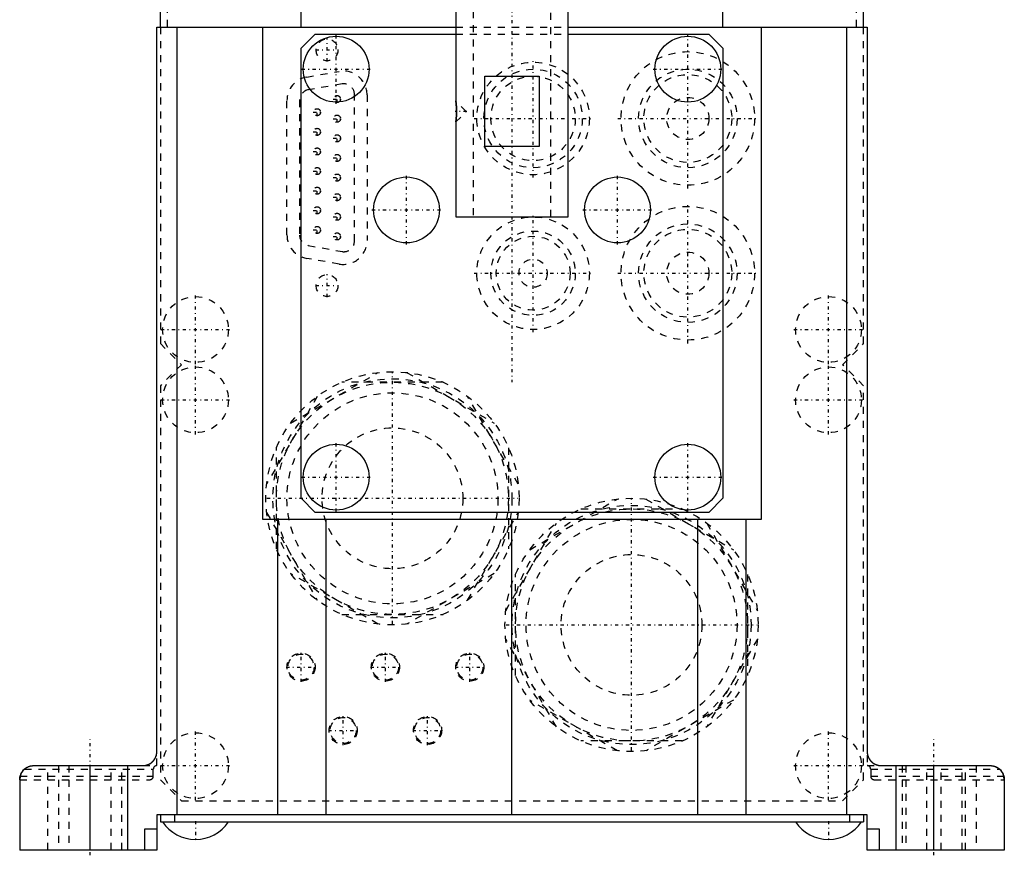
# Model space of a CAD drawing. Extents: x -70 to 70, y -1 to 583.
# Tile 1 of 13: x -70 to 70, y -1 to 118. Entities that reach past the tile are written whole.
import ezdxf

# ---------------------------------------------------------------- set-up
doc = ezdxf.new("R2010")
doc.units = 0
doc.linetypes.add('CENTER', pattern=[1.5, 0.45, -0.5, 0.05, -0.5])
doc.linetypes.add('DASHED', pattern=[2, 1, -1])
for name, color, linetype in [('AM_0', 7, 'CONTINUOUS'), ('AM_3', 7, 'DASHED'), ('AM_7', 7, 'CENTER')]:
    doc.layers.add(name, color=color, linetype=linetype)

msp = doc.modelspace()

# ---------------------------------------------------------------- linework, layer by layer
at = {"layer": 'AM_0', "color": 7, "linetype": 'CONTINUOUS'}
for p, q in [((-50, 117), (-50, 129)), ((-30, 117), (-30, 129)), ((30, 117), (30, 129)), ((50, 117), (50, 129)), ((-8, 120), (-8, 106.5)), ((8, 90), (8, 120)), ((-50.5, 14), (-50.5, 117)), ((-50.5, 117), (-8, 117)), ((-47.59, 5), (-47.59, 117)), ((-35.44, 47), (-35.44, 117)), ((8, 117), (50.5, 117)), ((35.44, 117), (35.44, 47)), ((47.59, 5), (47.59, 117)), ((50.5, 117), (50.5, 14)), ((-30, 114), (-28, 116)), ((-28, 116), (-8, 116)), ((8, 116), (28, 116)), ((28, 116), (30, 114)), ((-30, 50), (-30, 114)), ((30, 114), (30, 50)), ((-3.87, 110), (3.87, 110)), ((-3.87, 100), (-3.87, 110)), ((3.87, 110), (3.87, 100)), ((-8, 106.47), (-8, 106.5)), ((-7.98, 106.38), (-7.99, 106.43)), ((-7.95, 106.14), (-7.96, 106.23)), ((-7.99, 103.56), (-7.97, 103.67)), ((-7.96, 103.77), (-7.95, 103.87)), ((-8, 103.5), (-8, 103.53)), ((-8, 103.5), (-8, 90)), ((3.87, 100), (-3.87, 100)), ((-8, 90), (8, 90)), ((-28, 48), (-30, 50)), ((30, 50), (28, 48)), ((28, 48), (-28, 48)), ((35.44, 47), (-35.44, 47)), ((-33.3, 5), (-33.3, 47)), ((-26.42, 5), (-26.42, 47)), ((0, 5), (0, 47)), ((26.42, 5), (26.42, 47)), ((33.3, 5), (33.3, 47)), ((-68, 12), (-52.5, 12)), ((-60, 0), (-60, 12)), ((-54.64, 0), (-54.64, 12)), ((52.5, 12), (68, 12)), ((54.64, 0), (54.64, 12)), ((60, 0), (60, 12)), ((-70, 10), (-70, 0)), ((-69.99, 10), (-70, 10)), ((70, 10), (69.99, 10)), ((70, 10), (70, 0)), ((-50.5, 5), (-50.5, 0)), ((50.5, 5), (-50.5, 5)), ((-50, 5), (-50, 4)), ((-48, 5), (-48, 4)), ((48, 5), (48, 4)), ((50, 5), (50, 4)), ((50.5, 0), (50.5, 5)), ((-52.21, 0), (-52.21, 3)), ((-52.21, 3), (-50.5, 3)), ((-50, 4), (50, 4)), ((50.5, 3), (52.21, 3)), ((52.21, 3), (52.21, 0)), ((-50.5, 0), (-70, 0)), ((70, 0), (50.5, 0))]:
    msp.add_line(p, q, dxfattribs=at)
for points in [[(-8, 106.5, 0), (-8, 106.5, 0), (-8, 106.5, 0), (-8, 106.5, 0), (-8, 106.49, 0), (-8, 106.49, 0), (-8, 106.49, 0), (-8, 106.48, 0), (-8, 106.47, 0), (-7.99, 106.46, 0), (-7.99, 106.45, 0), (-7.99, 106.45, 0), (-7.99, 106.44, 0), (-7.99, 106.43, 0), (-7.99, 106.41, 0), (-7.98, 106.39, 0), (-7.98, 106.38, 0), (-7.98, 106.36, 0), (-7.98, 106.35, 0), (-7.98, 106.34, 0), (-7.97, 106.32, 0), (-7.97, 106.3, 0), (-7.97, 106.28, 0), (-7.97, 106.27, 0), (-7.96, 106.25, 0), (-7.96, 106.22, 0), (-7.96, 106.21, 0), (-7.96, 106.2, 0), (-7.95, 106.17, 0), (-7.95, 106.14, 0), (-7.95, 106.11, 0), (-7.94, 106.09, 0), (-7.94, 106.06, 0), (-7.94, 106.04, 0), (-7.94, 106.03, 0), (-7.93, 105.99, 0), (-7.93, 105.96, 0), (-7.93, 105.93, 0), (-7.92, 105.9, 0), (-7.92, 105.86, 0), (-7.92, 105.84, 0), (-7.92, 105.83, 0), (-7.91, 105.79, 0), (-7.91, 105.75, 0), (-7.91, 105.71, 0), (-7.9, 105.68, 0), (-7.9, 105.64, 0), (-7.9, 105.62, 0), (-7.9, 105.6, 0), (-7.9, 105.56, 0), (-7.89, 105.52, 0), (-7.89, 105.48, 0), (-7.89, 105.43, 0), (-7.89, 105.39, 0), (-7.89, 105.37, 0), (-7.89, 105.35, 0), (-7.89, 105.31, 0), (-7.88, 105.27, 0), (-7.88, 105.23, 0), (-7.88, 105.18, 0), (-7.88, 105.14, 0), (-7.88, 105.12, 0), (-7.88, 105.1, 0), (-7.88, 105.06, 0), (-7.88, 105.02, 0), (-7.88, 105, 0), (-7.88, 104.98, 0), (-7.88, 104.94, 0), (-7.88, 104.9, 0), (-7.88, 104.88, 0), (-7.88, 104.86, 0), (-7.88, 104.81, 0), (-7.88, 104.77, 0), (-7.88, 104.73, 0), (-7.89, 104.69, 0), (-7.89, 104.65, 0), (-7.89, 104.63, 0), (-7.89, 104.61, 0), (-7.89, 104.56, 0), (-7.89, 104.52, 0), (-7.89, 104.48, 0), (-7.9, 104.44, 0), (-7.9, 104.4, 0), (-7.9, 104.38, 0), (-7.9, 104.36, 0), (-7.9, 104.32, 0), (-7.91, 104.28, 0), (-7.91, 104.25, 0), (-7.91, 104.21, 0), (-7.92, 104.17, 0), (-7.92, 104.16, 0), (-7.92, 104.14, 0), (-7.92, 104.1, 0), (-7.93, 104.07, 0), (-7.93, 104.04, 0), (-7.93, 104, 0), (-7.94, 103.97, 0), (-7.94, 103.96, 0), (-7.94, 103.94, 0), (-7.94, 103.91, 0), (-7.95, 103.89, 0), (-7.95, 103.86, 0), (-7.95, 103.83, 0), (-7.96, 103.8, 0), (-7.96, 103.79, 0), (-7.96, 103.78, 0), (-7.96, 103.75, 0), (-7.97, 103.73, 0), (-7.97, 103.71, 0), (-7.97, 103.7, 0), (-7.97, 103.68, 0), (-7.98, 103.66, 0), (-7.98, 103.65, 0), (-7.98, 103.64, 0), (-7.98, 103.62, 0), (-7.98, 103.6, 0), (-7.99, 103.59, 0), (-7.99, 103.57, 0), (-7.99, 103.56, 0), (-7.99, 103.55, 0), (-7.99, 103.55, 0), (-7.99, 103.54, 0), (-8, 103.53, 0), (-8, 103.52, 0), (-8, 103.51, 0), (-8, 103.51, 0), (-8, 103.51, 0), (-8, 103.5, 0), (-8, 103.5, 0), (-8, 103.5, 0), (-8, 103.5, 0)], [(-52.5, 12, 0), (-52.49, 12, 0), (-52.46, 12, 0), (-52.43, 12, 0), (-52.42, 12, 0), (-52.4, 12, 0), (-52.37, 12, 0), (-52.34, 12.01, 0), (-52.32, 12.01, 0), (-52.29, 12.01, 0), (-52.26, 12.01, 0), (-52.24, 12.02, 0), (-52.23, 12.02, 0), (-52.2, 12.02, 0), (-52.17, 12.03, 0), (-52.15, 12.03, 0), (-52.12, 12.04, 0), (-52.09, 12.04, 0), (-52.07, 12.05, 0), (-52.06, 12.05, 0), (-52.03, 12.06, 0), (-52, 12.06, 0), (-51.99, 12.07, 0), (-51.97, 12.07, 0), (-51.95, 12.08, 0), (-51.92, 12.09, 0), (-51.9, 12.09, 0), (-51.89, 12.1, 0), (-51.86, 12.1, 0), (-51.83, 12.11, 0), (-51.81, 12.12, 0), (-51.78, 12.13, 0), (-51.75, 12.14, 0), (-51.74, 12.15, 0), (-51.73, 12.16, 0), (-51.7, 12.17, 0), (-51.67, 12.18, 0), (-51.65, 12.19, 0), (-51.62, 12.2, 0), (-51.59, 12.22, 0), (-51.58, 12.22, 0), (-51.57, 12.23, 0), (-51.54, 12.24, 0), (-51.52, 12.26, 0), (-51.49, 12.27, 0), (-51.47, 12.29, 0), (-51.44, 12.3, 0), (-51.43, 12.31, 0), (-51.42, 12.32, 0), (-51.39, 12.33, 0), (-51.37, 12.35, 0), (-51.34, 12.37, 0), (-51.32, 12.38, 0), (-51.3, 12.4, 0), (-51.29, 12.41, 0), (-51.28, 12.42, 0), (-51.25, 12.44, 0), (-51.23, 12.45, 0), (-51.21, 12.47, 0), (-51.19, 12.49, 0), (-51.17, 12.51, 0), (-51.16, 12.52, 0), (-51.15, 12.53, 0), (-51.12, 12.55, 0), (-51.1, 12.57, 0), (-51.09, 12.58, 0), (-51.08, 12.59, 0), (-51.07, 12.61, 0), (-51.05, 12.63, 0), (-51.04, 12.64, 0), (-51.03, 12.65, 0), (-51.01, 12.67, 0), (-50.99, 12.69, 0), (-50.97, 12.71, 0), (-50.95, 12.73, 0), (-50.94, 12.75, 0), (-50.93, 12.77, 0), (-50.92, 12.78, 0), (-50.9, 12.8, 0), (-50.88, 12.82, 0), (-50.87, 12.85, 0), (-50.85, 12.87, 0), (-50.83, 12.9, 0), (-50.82, 12.91, 0), (-50.82, 12.92, 0), (-50.8, 12.94, 0), (-50.79, 12.97, 0), (-50.77, 13, 0), (-50.76, 13.02, 0), (-50.74, 13.05, 0), (-50.73, 13.06, 0), (-50.73, 13.07, 0), (-50.71, 13.1, 0), (-50.7, 13.13, 0), (-50.69, 13.15, 0), (-50.68, 13.18, 0), (-50.66, 13.21, 0), (-50.66, 13.22, 0), (-50.65, 13.24, 0), (-50.64, 13.26, 0), (-50.63, 13.29, 0), (-50.62, 13.32, 0), (-50.61, 13.35, 0), (-50.6, 13.38, 0), (-50.6, 13.39, 0), (-50.59, 13.4, 0), (-50.58, 13.43, 0), (-50.57, 13.46, 0), (-50.57, 13.48, 0), (-50.57, 13.49, 0), (-50.56, 13.52, 0), (-50.55, 13.55, 0), (-50.55, 13.56, 0), (-50.55, 13.58, 0), (-50.54, 13.61, 0), (-50.53, 13.64, 0), (-50.53, 13.67, 0), (-50.52, 13.69, 0), (-50.52, 13.72, 0), (-50.52, 13.74, 0), (-50.52, 13.75, 0), (-50.51, 13.78, 0), (-50.51, 13.81, 0), (-50.51, 13.84, 0), (-50.5, 13.87, 0), (-50.5, 13.9, 0), (-50.5, 13.91, 0), (-50.5, 13.93, 0), (-50.5, 13.96, 0), (-50.5, 13.99, 0), (-50.5, 14, 0)], [(50.5, 14, 0), (50.5, 13.99, 0), (50.5, 13.96, 0), (50.5, 13.93, 0), (50.5, 13.91, 0), (50.5, 13.9, 0), (50.5, 13.87, 0), (50.51, 13.84, 0), (50.51, 13.81, 0), (50.51, 13.78, 0), (50.52, 13.75, 0), (50.52, 13.74, 0), (50.52, 13.72, 0), (50.52, 13.69, 0), (50.53, 13.67, 0), (50.53, 13.64, 0), (50.54, 13.61, 0), (50.55, 13.58, 0), (50.55, 13.56, 0), (50.55, 13.55, 0), (50.56, 13.52, 0), (50.57, 13.49, 0), (50.57, 13.48, 0), (50.57, 13.46, 0), (50.58, 13.43, 0), (50.59, 13.4, 0), (50.6, 13.39, 0), (50.6, 13.38, 0), (50.61, 13.35, 0), (50.62, 13.32, 0), (50.63, 13.29, 0), (50.64, 13.26, 0), (50.65, 13.24, 0), (50.66, 13.22, 0), (50.66, 13.21, 0), (50.68, 13.18, 0), (50.69, 13.15, 0), (50.7, 13.13, 0), (50.71, 13.1, 0), (50.73, 13.07, 0), (50.73, 13.06, 0), (50.74, 13.05, 0), (50.76, 13.02, 0), (50.77, 13, 0), (50.79, 12.97, 0), (50.8, 12.94, 0), (50.82, 12.92, 0), (50.82, 12.91, 0), (50.83, 12.9, 0), (50.85, 12.87, 0), (50.87, 12.85, 0), (50.88, 12.82, 0), (50.9, 12.8, 0), (50.92, 12.78, 0), (50.93, 12.77, 0), (50.94, 12.75, 0), (50.95, 12.73, 0), (50.97, 12.71, 0), (50.99, 12.69, 0), (51.01, 12.67, 0), (51.03, 12.65, 0), (51.04, 12.64, 0), (51.05, 12.63, 0), (51.07, 12.61, 0), (51.08, 12.59, 0), (51.09, 12.58, 0), (51.1, 12.57, 0), (51.12, 12.55, 0), (51.15, 12.53, 0), (51.16, 12.52, 0), (51.17, 12.51, 0), (51.19, 12.49, 0), (51.21, 12.47, 0), (51.23, 12.45, 0), (51.25, 12.44, 0), (51.28, 12.42, 0), (51.29, 12.41, 0), (51.3, 12.4, 0), (51.32, 12.38, 0), (51.34, 12.37, 0), (51.37, 12.35, 0), (51.39, 12.33, 0), (51.42, 12.32, 0), (51.43, 12.31, 0), (51.44, 12.3, 0), (51.47, 12.29, 0), (51.49, 12.27, 0), (51.52, 12.26, 0), (51.54, 12.24, 0), (51.57, 12.23, 0), (51.58, 12.22, 0), (51.59, 12.22, 0), (51.62, 12.2, 0), (51.65, 12.19, 0), (51.67, 12.18, 0), (51.7, 12.17, 0), (51.73, 12.16, 0), (51.74, 12.15, 0), (51.75, 12.14, 0), (51.78, 12.13, 0), (51.81, 12.12, 0), (51.83, 12.11, 0), (51.86, 12.1, 0), (51.89, 12.1, 0), (51.9, 12.09, 0), (51.92, 12.09, 0), (51.95, 12.08, 0), (51.97, 12.07, 0), (51.99, 12.07, 0), (52, 12.06, 0), (52.03, 12.06, 0), (52.06, 12.05, 0), (52.07, 12.05, 0), (52.09, 12.04, 0), (52.12, 12.04, 0), (52.15, 12.03, 0), (52.17, 12.03, 0), (52.2, 12.02, 0), (52.23, 12.02, 0), (52.24, 12.02, 0), (52.26, 12.01, 0), (52.29, 12.01, 0), (52.32, 12.01, 0), (52.34, 12.01, 0), (52.37, 12, 0), (52.4, 12, 0), (52.42, 12, 0), (52.43, 12, 0), (52.46, 12, 0), (52.49, 12, 0), (52.5, 12, 0)], [(-69.95, 10.44, 0), (-69.93, 10.51, 0), (-69.9, 10.63, 0), (-69.85, 10.76, 0), (-69.82, 10.82, 0), (-69.79, 10.88, 0), (-69.73, 11, 0), (-69.66, 11.12, 0), (-69.57, 11.23, 0), (-69.48, 11.34, 0), (-69.38, 11.45, 0), (-69.33, 11.5, 0), (-69.27, 11.54, 0), (-69.15, 11.63, 0), (-69.02, 11.72, 0), (-68.89, 11.79, 0), (-68.75, 11.86, 0), (-68.59, 11.91, 0), (-68.51, 11.93, 0), (-68.43, 11.95, 0), (-68.27, 11.98, 0), (-68.09, 12, 0), (-68, 12, 0)], [(-69.32, 11.5, 0), (-69.31, 11.52, 0), (-69.27, 11.55, 0), (-69.23, 11.57, 0), (-69.21, 11.59, 0)], [(68, 12, 0), (68.09, 12, 0), (68.27, 11.98, 0), (68.43, 11.95, 0), (68.51, 11.93, 0), (68.59, 11.91, 0), (68.75, 11.86, 0), (68.89, 11.79, 0), (69.02, 11.72, 0), (69.15, 11.63, 0), (69.27, 11.54, 0), (69.33, 11.5, 0), (69.38, 11.45, 0), (69.48, 11.34, 0), (69.57, 11.23, 0), (69.66, 11.12, 0), (69.73, 11, 0), (69.79, 10.88, 0), (69.82, 10.82, 0), (69.85, 10.76, 0), (69.9, 10.63, 0), (69.93, 10.51, 0), (69.95, 10.44, 0)], [(68.73, 11.86, 0), (68.75, 11.85, 0), (68.79, 11.84, 0), (68.82, 11.82, 0), (68.84, 11.82, 0), (68.86, 11.81, 0), (68.89, 11.79, 0), (68.93, 11.77, 0), (68.96, 11.75, 0), (68.99, 11.74, 0), (69.03, 11.72, 0), (69.04, 11.71, 0), (69.06, 11.7, 0), (69.09, 11.68, 0), (69.12, 11.65, 0), (69.16, 11.63, 0), (69.19, 11.61, 0), (69.22, 11.59, 0), (69.23, 11.57, 0), (69.25, 11.56, 0), (69.28, 11.54, 0), (69.31, 11.51, 0), (69.32, 11.5, 0)], [(-70, 10, 0), (-70, 10, 0), (-70, 10, 0), (-70, 10, 0), (-70, 10, 0), (-70, 10, 0), (-70, 10, 0), (-70, 10, 0), (-70, 10, 0), (-70, 10, 0), (-70, 10, 0), (-70, 10, 0), (-70, 10, 0), (-70, 10.01, 0), (-70, 10.01, 0), (-70, 10.01, 0), (-70, 10.01, 0), (-70, 10.01, 0), (-70, 10.01, 0), (-70, 10.01, 0), (-70, 10.01, 0), (-70, 10.02, 0), (-70, 10.02, 0), (-70, 10.02, 0), (-70, 10.02, 0), (-70, 10.02, 0), (-70, 10.02, 0), (-70, 10.02, 0), (-70, 10.03, 0), (-70, 10.03, 0), (-70, 10.03, 0), (-70, 10.03, 0), (-70, 10.04, 0), (-70, 10.04, 0), (-70, 10.04, 0), (-70, 10.04, 0), (-70, 10.05, 0), (-70, 10.05, 0), (-70, 10.05, 0), (-70, 10.06, 0), (-70, 10.06, 0), (-70, 10.06, 0), (-70, 10.06, 0), (-70, 10.07, 0), (-70, 10.07, 0), (-70, 10.07, 0), (-70, 10.08, 0), (-70, 10.08, 0), (-70, 10.08, 0), (-70, 10.09, 0), (-70, 10.09, 0), (-70, 10.09, 0), (-70, 10.1, 0), (-70, 10.1, 0), (-70, 10.11, 0), (-70, 10.11, 0), (-70, 10.11, 0), (-70, 10.12, 0), (-70, 10.12, 0), (-70, 10.13, 0), (-70, 10.13, 0), (-70, 10.13, 0), (-70, 10.14, 0), (-70, 10.14, 0), (-69.99, 10.15, 0), (-69.99, 10.15, 0), (-69.99, 10.15, 0), (-69.99, 10.16, 0), (-69.99, 10.16, 0), (-69.99, 10.16, 0), (-69.99, 10.17, 0), (-69.99, 10.17, 0), (-69.99, 10.18, 0), (-69.99, 10.18, 0), (-69.99, 10.19, 0), (-69.99, 10.19, 0), (-69.99, 10.2, 0), (-69.99, 10.2, 0), (-69.99, 10.21, 0), (-69.99, 10.21, 0), (-69.99, 10.22, 0), (-69.99, 10.22, 0), (-69.99, 10.23, 0), (-69.99, 10.23, 0), (-69.99, 10.24, 0), (-69.99, 10.24, 0), (-69.98, 10.25, 0), (-69.98, 10.25, 0), (-69.98, 10.26, 0), (-69.98, 10.27, 0), (-69.98, 10.27, 0), (-69.98, 10.27, 0), (-69.98, 10.28, 0), (-69.98, 10.29, 0), (-69.98, 10.29, 0), (-69.98, 10.3, 0), (-69.98, 10.31, 0), (-69.98, 10.31, 0), (-69.98, 10.31, 0), (-69.97, 10.32, 0), (-69.97, 10.33, 0), (-69.97, 10.34, 0), (-69.97, 10.34, 0), (-69.97, 10.35, 0), (-69.97, 10.35, 0), (-69.97, 10.36, 0), (-69.97, 10.36, 0), (-69.97, 10.37, 0), (-69.96, 10.37, 0), (-69.96, 10.38, 0), (-69.96, 10.38, 0), (-69.96, 10.39, 0), (-69.96, 10.4, 0), (-69.96, 10.4, 0), (-69.96, 10.41, 0), (-69.96, 10.41, 0), (-69.96, 10.42, 0), (-69.95, 10.43, 0), (-69.95, 10.43, 0), (-69.95, 10.44, 0), (-69.95, 10.44, 0), (-69.95, 10.45, 0), (-69.95, 10.46, 0), (-69.95, 10.46, 0), (-69.94, 10.47, 0), (-69.94, 10.48, 0), (-69.94, 10.48, 0), (-69.94, 10.48, 0), (-69.94, 10.49, 0), (-69.94, 10.5, 0), (-69.94, 10.5, 0)], [(-70, 10.13, 0), (-70, 10.14, 0), (-69.99, 10.16, 0), (-69.99, 10.17, 0), (-69.99, 10.18, 0), (-69.99, 10.19, 0), (-69.99, 10.21, 0), (-69.99, 10.23, 0), (-69.98, 10.25, 0), (-69.98, 10.27, 0), (-69.98, 10.29, 0), (-69.98, 10.3, 0), (-69.98, 10.31, 0), (-69.97, 10.33, 0), (-69.97, 10.35, 0), (-69.96, 10.38, 0), (-69.96, 10.4, 0), (-69.95, 10.42, 0), (-69.95, 10.43, 0), (-69.95, 10.44, 0), (-69.94, 10.47, 0), (-69.94, 10.49, 0), (-69.94, 10.5, 0)], [(-70, 10, 0), (-70, 10, 0), (-70, 10, 0), (-70, 10, 0), (-70, 10.01, 0), (-70, 10.01, 0), (-70, 10.01, 0), (-70, 10.01, 0), (-70, 10.02, 0), (-70, 10.02, 0), (-70, 10.03, 0), (-70, 10.03, 0), (-70, 10.03, 0), (-70, 10.04, 0), (-70, 10.05, 0), (-70, 10.05, 0), (-70, 10.06, 0), (-70, 10.07, 0), (-70, 10.07, 0), (-70, 10.08, 0), (-70, 10.09, 0), (-70, 10.1, 0), (-70, 10.1, 0)], [(-69.95, 10.44, 0), (-69.95, 10.44, 0), (-69.95, 10.43, 0), (-69.95, 10.43, 0), (-69.95, 10.42, 0), (-69.95, 10.42, 0), (-69.95, 10.41, 0), (-69.95, 10.41, 0), (-69.95, 10.4, 0), (-69.95, 10.39, 0), (-69.95, 10.39, 0), (-69.95, 10.38, 0), (-69.95, 10.38, 0), (-69.95, 10.37, 0), (-69.95, 10.37, 0), (-69.95, 10.36, 0), (-69.95, 10.35, 0), (-69.95, 10.35, 0), (-69.95, 10.34, 0), (-69.95, 10.34, 0), (-69.95, 10.33, 0), (-69.95, 10.33, 0), (-69.95, 10.32, 0), (-69.95, 10.32, 0), (-69.95, 10.32, 0), (-69.95, 10.31, 0), (-69.95, 10.31, 0), (-69.95, 10.3, 0), (-69.95, 10.3, 0), (-69.95, 10.29, 0), (-69.95, 10.28, 0), (-69.95, 10.28, 0), (-69.96, 10.27, 0), (-69.96, 10.27, 0), (-69.96, 10.27, 0), (-69.96, 10.26, 0), (-69.96, 10.25, 0), (-69.96, 10.25, 0), (-69.96, 10.24, 0), (-69.96, 10.24, 0), (-69.96, 10.23, 0), (-69.96, 10.23, 0), (-69.96, 10.22, 0), (-69.96, 10.22, 0), (-69.96, 10.21, 0), (-69.96, 10.21, 0), (-69.96, 10.2, 0), (-69.96, 10.2, 0), (-69.96, 10.2, 0), (-69.96, 10.19, 0), (-69.96, 10.19, 0), (-69.96, 10.18, 0), (-69.96, 10.18, 0), (-69.96, 10.17, 0), (-69.96, 10.17, 0), (-69.96, 10.17, 0), (-69.96, 10.16, 0), (-69.96, 10.16, 0), (-69.96, 10.15, 0), (-69.96, 10.15, 0), (-69.96, 10.14, 0), (-69.96, 10.14, 0), (-69.96, 10.14, 0), (-69.96, 10.13, 0), (-69.97, 10.13, 0), (-69.97, 10.13, 0), (-69.97, 10.12, 0), (-69.97, 10.12, 0), (-69.97, 10.12, 0), (-69.97, 10.11, 0), (-69.97, 10.11, 0), (-69.97, 10.11, 0), (-69.97, 10.1, 0), (-69.97, 10.1, 0), (-69.97, 10.1, 0), (-69.97, 10.09, 0), (-69.97, 10.09, 0), (-69.97, 10.09, 0), (-69.97, 10.08, 0), (-69.97, 10.08, 0), (-69.97, 10.08, 0), (-69.97, 10.07, 0), (-69.97, 10.07, 0), (-69.97, 10.07, 0), (-69.97, 10.07, 0), (-69.97, 10.06, 0), (-69.97, 10.06, 0), (-69.97, 10.06, 0), (-69.97, 10.05, 0), (-69.97, 10.05, 0), (-69.97, 10.05, 0), (-69.97, 10.05, 0), (-69.98, 10.04, 0), (-69.98, 10.04, 0), (-69.98, 10.04, 0), (-69.98, 10.04, 0), (-69.98, 10.03, 0), (-69.98, 10.03, 0), (-69.98, 10.03, 0), (-69.98, 10.03, 0), (-69.98, 10.03, 0), (-69.98, 10.02, 0), (-69.98, 10.02, 0), (-69.98, 10.02, 0), (-69.98, 10.02, 0), (-69.98, 10.02, 0), (-69.98, 10.02, 0), (-69.98, 10.02, 0), (-69.98, 10.01, 0), (-69.98, 10.01, 0), (-69.98, 10.01, 0), (-69.98, 10.01, 0), (-69.98, 10.01, 0), (-69.98, 10.01, 0), (-69.98, 10.01, 0), (-69.98, 10.01, 0), (-69.98, 10.01, 0), (-69.98, 10, 0), (-69.98, 10, 0), (-69.98, 10, 0), (-69.98, 10, 0), (-69.98, 10, 0), (-69.99, 10, 0), (-69.99, 10, 0), (-69.99, 10, 0), (-69.99, 10, 0), (-69.99, 10, 0), (-69.99, 10, 0), (-69.99, 10, 0), (-69.99, 10, 0), (-69.99, 10, 0)], [(69.94, 10.5, 0), (69.94, 10.5, 0), (69.94, 10.49, 0), (69.94, 10.48, 0), (69.94, 10.48, 0), (69.94, 10.48, 0), (69.94, 10.47, 0), (69.95, 10.46, 0), (69.95, 10.46, 0), (69.95, 10.45, 0), (69.95, 10.44, 0), (69.95, 10.44, 0), (69.95, 10.43, 0), (69.95, 10.43, 0), (69.96, 10.42, 0), (69.96, 10.41, 0), (69.96, 10.41, 0), (69.96, 10.4, 0), (69.96, 10.4, 0), (69.96, 10.39, 0), (69.96, 10.38, 0), (69.96, 10.38, 0), (69.96, 10.37, 0), (69.97, 10.37, 0), (69.97, 10.36, 0), (69.97, 10.36, 0), (69.97, 10.35, 0), (69.97, 10.35, 0), (69.97, 10.34, 0), (69.97, 10.34, 0), (69.97, 10.33, 0), (69.97, 10.32, 0), (69.98, 10.31, 0), (69.98, 10.31, 0), (69.98, 10.31, 0), (69.98, 10.3, 0), (69.98, 10.29, 0), (69.98, 10.29, 0), (69.98, 10.28, 0), (69.98, 10.27, 0), (69.98, 10.27, 0), (69.98, 10.27, 0), (69.98, 10.26, 0), (69.98, 10.25, 0), (69.98, 10.25, 0), (69.99, 10.24, 0), (69.99, 10.24, 0), (69.99, 10.23, 0), (69.99, 10.23, 0), (69.99, 10.22, 0), (69.99, 10.22, 0), (69.99, 10.21, 0), (69.99, 10.21, 0), (69.99, 10.2, 0), (69.99, 10.2, 0), (69.99, 10.19, 0), (69.99, 10.19, 0), (69.99, 10.18, 0), (69.99, 10.18, 0), (69.99, 10.17, 0), (69.99, 10.17, 0), (69.99, 10.16, 0), (69.99, 10.16, 0), (69.99, 10.16, 0), (69.99, 10.15, 0), (69.99, 10.15, 0), (69.99, 10.15, 0), (70, 10.14, 0), (70, 10.14, 0), (70, 10.13, 0), (70, 10.13, 0), (70, 10.13, 0), (70, 10.12, 0), (70, 10.12, 0), (70, 10.11, 0), (70, 10.11, 0), (70, 10.11, 0), (70, 10.1, 0), (70, 10.1, 0), (70, 10.09, 0), (70, 10.09, 0), (70, 10.09, 0), (70, 10.08, 0), (70, 10.08, 0), (70, 10.08, 0), (70, 10.07, 0), (70, 10.07, 0), (70, 10.07, 0), (70, 10.06, 0), (70, 10.06, 0), (70, 10.06, 0), (70, 10.06, 0), (70, 10.05, 0), (70, 10.05, 0), (70, 10.05, 0), (70, 10.04, 0), (70, 10.04, 0), (70, 10.04, 0), (70, 10.04, 0), (70, 10.03, 0), (70, 10.03, 0), (70, 10.03, 0), (70, 10.03, 0), (70, 10.02, 0), (70, 10.02, 0), (70, 10.02, 0), (70, 10.02, 0), (70, 10.02, 0), (70, 10.02, 0), (70, 10.02, 0), (70, 10.01, 0), (70, 10.01, 0), (70, 10.01, 0), (70, 10.01, 0), (70, 10.01, 0), (70, 10.01, 0), (70, 10.01, 0), (70, 10.01, 0), (70, 10, 0), (70, 10, 0), (70, 10, 0), (70, 10, 0), (70, 10, 0), (70, 10, 0), (70, 10, 0), (70, 10, 0), (70, 10, 0), (70, 10, 0), (70, 10, 0), (70, 10, 0), (70, 10, 0)], [(69.94, 10.5, 0), (69.94, 10.49, 0), (69.94, 10.47, 0), (69.95, 10.46, 0), (69.95, 10.45, 0), (69.95, 10.44, 0), (69.95, 10.42, 0), (69.96, 10.41, 0), (69.96, 10.39, 0), (69.97, 10.37, 0), (69.97, 10.35, 0), (69.97, 10.35, 0), (69.97, 10.34, 0), (69.97, 10.32, 0), (69.98, 10.3, 0), (69.98, 10.29, 0), (69.98, 10.27, 0), (69.98, 10.26, 0), (69.98, 10.25, 0), (69.99, 10.24, 0), (69.99, 10.23, 0), (69.99, 10.21, 0), (69.99, 10.2, 0)], [(69.99, 10, 0), (69.99, 10, 0), (69.99, 10, 0), (69.99, 10, 0), (69.99, 10, 0), (69.99, 10, 0), (69.99, 10, 0), (69.99, 10, 0), (69.99, 10, 0), (69.98, 10, 0), (69.98, 10, 0), (69.98, 10, 0), (69.98, 10, 0), (69.98, 10, 0), (69.98, 10.01, 0), (69.98, 10.01, 0), (69.98, 10.01, 0), (69.98, 10.01, 0), (69.98, 10.01, 0), (69.98, 10.01, 0), (69.98, 10.01, 0), (69.98, 10.01, 0), (69.98, 10.01, 0), (69.98, 10.02, 0), (69.98, 10.02, 0), (69.98, 10.02, 0), (69.98, 10.02, 0), (69.98, 10.02, 0), (69.98, 10.02, 0), (69.98, 10.02, 0), (69.98, 10.03, 0), (69.98, 10.03, 0), (69.98, 10.03, 0), (69.98, 10.03, 0), (69.98, 10.03, 0), (69.98, 10.04, 0), (69.98, 10.04, 0), (69.98, 10.04, 0), (69.98, 10.04, 0), (69.97, 10.05, 0), (69.97, 10.05, 0), (69.97, 10.05, 0), (69.97, 10.05, 0), (69.97, 10.06, 0), (69.97, 10.06, 0), (69.97, 10.06, 0), (69.97, 10.07, 0), (69.97, 10.07, 0), (69.97, 10.07, 0), (69.97, 10.07, 0), (69.97, 10.08, 0), (69.97, 10.08, 0), (69.97, 10.08, 0), (69.97, 10.09, 0), (69.97, 10.09, 0), (69.97, 10.09, 0), (69.97, 10.1, 0), (69.97, 10.1, 0), (69.97, 10.1, 0), (69.97, 10.11, 0), (69.97, 10.11, 0), (69.97, 10.11, 0), (69.97, 10.12, 0), (69.97, 10.12, 0), (69.97, 10.12, 0), (69.97, 10.13, 0), (69.97, 10.13, 0), (69.96, 10.13, 0), (69.96, 10.14, 0), (69.96, 10.14, 0), (69.96, 10.14, 0), (69.96, 10.15, 0), (69.96, 10.15, 0), (69.96, 10.16, 0), (69.96, 10.16, 0), (69.96, 10.17, 0), (69.96, 10.17, 0), (69.96, 10.17, 0), (69.96, 10.18, 0), (69.96, 10.18, 0), (69.96, 10.19, 0), (69.96, 10.19, 0), (69.96, 10.2, 0), (69.96, 10.2, 0), (69.96, 10.2, 0), (69.96, 10.21, 0), (69.96, 10.21, 0), (69.96, 10.22, 0), (69.96, 10.22, 0), (69.96, 10.23, 0), (69.96, 10.23, 0), (69.96, 10.24, 0), (69.96, 10.24, 0), (69.96, 10.25, 0), (69.96, 10.25, 0), (69.96, 10.26, 0), (69.96, 10.27, 0), (69.96, 10.27, 0), (69.96, 10.27, 0), (69.95, 10.28, 0), (69.95, 10.28, 0), (69.95, 10.29, 0), (69.95, 10.3, 0), (69.95, 10.3, 0), (69.95, 10.31, 0), (69.95, 10.31, 0), (69.95, 10.32, 0), (69.95, 10.32, 0), (69.95, 10.32, 0), (69.95, 10.33, 0), (69.95, 10.33, 0), (69.95, 10.34, 0), (69.95, 10.34, 0), (69.95, 10.35, 0), (69.95, 10.35, 0), (69.95, 10.36, 0), (69.95, 10.37, 0), (69.95, 10.37, 0), (69.95, 10.38, 0), (69.95, 10.38, 0), (69.95, 10.39, 0), (69.95, 10.39, 0), (69.95, 10.4, 0), (69.95, 10.41, 0), (69.95, 10.41, 0), (69.95, 10.42, 0), (69.95, 10.42, 0), (69.95, 10.43, 0), (69.95, 10.43, 0), (69.95, 10.44, 0), (69.95, 10.44, 0)], [(69.99, 10.17, 0), (69.99, 10.16, 0), (70, 10.14, 0), (70, 10.13, 0), (70, 10.12, 0), (70, 10.11, 0), (70, 10.1, 0), (70, 10.08, 0), (70, 10.07, 0), (70, 10.06, 0), (70, 10.05, 0), (70, 10.04, 0), (70, 10.04, 0), (70, 10.03, 0), (70, 10.02, 0), (70, 10.02, 0), (70, 10.01, 0), (70, 10.01, 0), (70, 10, 0), (70, 10, 0), (70, 10, 0), (70, 10, 0), (70, 10, 0)]]:
    msp.add_polyline3d(points, dxfattribs=at)
for centre in [(-25, 111), (25, 111), (-15, 91), (15, 91), (-25, 53), (25, 53)]:
    msp.add_circle(centre, 4.68, dxfattribs=at)
for centre, radius, start, end in [((-68, 10), 2, 131.4096, 165.5225), ((68, 10), 2, 14.4775, 48.5904), ((-45, 7.17), 5.67, 213.9924, 326.0076), ((45, 7.17), 5.67, 213.9924, 326.0076)]:
    msp.add_arc(centre, radius, start, end, dxfattribs=at)
at = {"layer": 'AM_3', "color": 6, "linetype": 'DASHED'}
for p, q in [((-5.5, 559.25), (-5.5, 90)), ((5.5, 90), (5.5, 559.25)), ((-49, 117), (-49, 129)), ((49, 117), (49, 129)), ((-50, 117), (-50, 72)), ((-8, 117), (8, 117)), ((50, 72), (50, 117)), ((-8, 116), (8, 116)), ((-29.19, 109.89), (-24.59, 110.7)), ((-24.16, 108.91), (-28.96, 108.08)), ((-32, 87.46), (-32, 106.54)), ((-30.2, 106.6), (-30.2, 87.43)), ((-22.4, 86.56), (-22.4, 107.43)), ((-20.6, 107.35), (-20.6, 86.65)), ((-6.5, 105), (-8, 106.5)), ((-7.99, 106.43), (-8, 106.47)), ((-8, 103.5), (-6.5, 105)), ((-7.96, 106.23), (-7.98, 106.38)), ((-7.97, 103.67), (-7.96, 103.77)), ((-8, 103.53), (-7.99, 103.56)), ((-28.97, 85.95), (-24.17, 85.08)), ((-24.59, 83.3), (-29.19, 84.11)), ((-50, 72), (-47, 69)), ((47, 69), (50, 72)), ((-47, 69), (-50, 66)), ((50, 66), (47, 69)), ((-31.48, 60.69), (-19.02, 67.89)), ((-14.98, 67.89), (-2.52, 60.69)), ((-50, 66), (-50, 10)), ((-9.81, 66.5), (-24.19, 66.5)), ((50, 10), (50, 66)), ((-27.69, 64.48), (-34.89, 52.02)), ((0.89, 52.02), (-6.31, 64.48)), ((-33.5, 42.81), (-33.5, 57.19)), ((-0.5, 57.19), (-0.5, 42.81)), ((2.52, 42.69), (14.98, 49.89)), ((19.02, 49.89), (31.48, 42.69)), ((-34.89, 47.98), (-27.69, 35.52)), ((-6.31, 35.52), (0.89, 47.98)), ((9.81, 48.5), (24.19, 48.5)), ((-0.89, 34.02), (6.31, 46.48)), ((27.69, 46.48), (34.89, 34.02)), ((-19.02, 32.11), (-31.48, 39.31)), ((-2.52, 39.31), (-14.98, 32.11)), ((0.5, 24.81), (0.5, 39.19)), ((33.5, 39.19), (33.5, 24.81)), ((-24.19, 33.5), (-9.81, 33.5)), ((6.31, 17.52), (-0.89, 29.98)), ((34.89, 29.98), (27.69, 17.52)), ((14.98, 14.11), (2.52, 21.31)), ((31.48, 21.31), (19.02, 14.11)), ((24.19, 15.5), (9.81, 15.5)), ((-50.56, 13.5), (-50.5, 13.5)), ((-50.5, 12), (-50.5, 13.5)), ((50.5, 13.5), (50.5, 12)), ((50.5, 13.5), (50.56, 13.5)), ((-69.32, 11.5), (-51, 11.5)), ((-66, 0), (-66, 12)), ((-64.5, 12), (-64.5, 0)), ((-63, 12), (-63, 0)), ((-57, 0), (-57, 12)), ((-55.5, 0), (-55.5, 12)), ((-52.5, 12), (-50.5, 12)), ((-51, 10.5), (-51, 11.5)), ((50.5, 12), (52.5, 12)), ((51, 11.5), (51, 10.5)), ((51, 11.5), (69.32, 11.5)), ((55.5, 12), (55.5, 0)), ((56, 12), (56, 0)), ((59, 0), (59, 12)), ((61, 0), (61, 12)), ((64, 0), (64, 12)), ((64.5, 0), (64.5, 12)), ((66, 12), (66, 0)), ((-70, 10.1), (-70, 10.13)), ((-69.99, 10), (-51.5, 10)), ((-69.94, 10.5), (-51, 10.5)), ((-50, 10), (-47, 7)), ((47, 7), (50, 10)), ((51, 10.5), (69.94, 10.5)), ((51.5, 10), (69.99, 10)), ((69.99, 10.2), (69.99, 10.17)), ((-47, 7), (47, 7))]:
    msp.add_line(p, q, dxfattribs=at)
for points in [[(-7.95, 103.87, 0), (-7.95, 103.87, 0), (-7.95, 103.89, 0), (-7.94, 103.91, 0), (-7.94, 103.91, 0), (-7.94, 103.92, 0), (-7.94, 103.94, 0), (-7.94, 103.96, 0), (-7.94, 103.97, 0), (-7.93, 103.99, 0), (-7.93, 104.01, 0), (-7.93, 104.02, 0), (-7.93, 104.03, 0), (-7.93, 104.04, 0), (-7.93, 104.06, 0), (-7.93, 104.08, 0), (-7.92, 104.1, 0), (-7.92, 104.12, 0), (-7.92, 104.13, 0), (-7.92, 104.14, 0), (-7.92, 104.16, 0), (-7.92, 104.18, 0), (-7.92, 104.19, 0), (-7.91, 104.2, 0), (-7.91, 104.22, 0), (-7.91, 104.24, 0), (-7.91, 104.25, 0), (-7.91, 104.26, 0), (-7.91, 104.28, 0), (-7.91, 104.31, 0), (-7.9, 104.33, 0), (-7.9, 104.35, 0), (-7.9, 104.37, 0), (-7.9, 104.38, 0), (-7.9, 104.39, 0), (-7.9, 104.42, 0), (-7.9, 104.44, 0), (-7.9, 104.46, 0), (-7.89, 104.48, 0), (-7.89, 104.51, 0), (-7.89, 104.52, 0), (-7.89, 104.53, 0), (-7.89, 104.55, 0), (-7.89, 104.57, 0), (-7.89, 104.6, 0), (-7.89, 104.62, 0), (-7.89, 104.64, 0), (-7.89, 104.66, 0), (-7.89, 104.67, 0), (-7.89, 104.69, 0), (-7.88, 104.71, 0), (-7.88, 104.74, 0), (-7.88, 104.76, 0), (-7.88, 104.79, 0), (-7.88, 104.8, 0), (-7.88, 104.81, 0), (-7.88, 104.83, 0), (-7.88, 104.86, 0), (-7.88, 104.88, 0), (-7.88, 104.9, 0), (-7.88, 104.92, 0), (-7.88, 104.94, 0), (-7.88, 104.95, 0), (-7.88, 104.97, 0), (-7.88, 104.99, 0), (-7.88, 105, 0), (-7.88, 105.02, 0), (-7.88, 105.04, 0), (-7.88, 105.06, 0), (-7.88, 105.07, 0), (-7.88, 105.08, 0), (-7.88, 105.11, 0), (-7.88, 105.13, 0), (-7.88, 105.15, 0), (-7.88, 105.18, 0), (-7.88, 105.2, 0), (-7.88, 105.21, 0), (-7.88, 105.22, 0), (-7.88, 105.25, 0), (-7.88, 105.27, 0), (-7.88, 105.29, 0), (-7.89, 105.32, 0), (-7.89, 105.34, 0), (-7.89, 105.35, 0), (-7.89, 105.36, 0), (-7.89, 105.39, 0), (-7.89, 105.41, 0), (-7.89, 105.43, 0), (-7.89, 105.46, 0), (-7.89, 105.48, 0), (-7.89, 105.49, 0), (-7.89, 105.5, 0), (-7.89, 105.53, 0), (-7.9, 105.55, 0), (-7.9, 105.57, 0), (-7.9, 105.59, 0), (-7.9, 105.62, 0), (-7.9, 105.63, 0), (-7.9, 105.64, 0), (-7.9, 105.66, 0), (-7.91, 105.68, 0), (-7.91, 105.7, 0), (-7.91, 105.72, 0), (-7.91, 105.75, 0), (-7.91, 105.76, 0), (-7.91, 105.77, 0), (-7.91, 105.79, 0), (-7.92, 105.81, 0), (-7.92, 105.82, 0), (-7.92, 105.83, 0), (-7.92, 105.85, 0), (-7.92, 105.87, 0), (-7.92, 105.88, 0), (-7.92, 105.89, 0), (-7.92, 105.91, 0), (-7.93, 105.93, 0), (-7.93, 105.94, 0), (-7.93, 105.96, 0), (-7.93, 105.98, 0), (-7.93, 105.99, 0), (-7.93, 106, 0), (-7.94, 106.02, 0), (-7.94, 106.03, 0), (-7.94, 106.05, 0), (-7.94, 106.07, 0), (-7.94, 106.08, 0), (-7.94, 106.09, 0), (-7.94, 106.1, 0), (-7.95, 106.12, 0), (-7.95, 106.13, 0), (-7.95, 106.14, 0)], [(-52.5, 12, 0), (-52.41, 12, 0), (-52.24, 12.02, 0), (-52.08, 12.05, 0), (-52, 12.06, 0), (-51.92, 12.09, 0), (-51.77, 12.14, 0), (-51.63, 12.2, 0), (-51.5, 12.27, 0), (-51.37, 12.35, 0), (-51.25, 12.44, 0), (-51.2, 12.48, 0), (-51.14, 12.53, 0), (-51.04, 12.63, 0), (-50.95, 12.73, 0), (-50.87, 12.84, 0), (-50.79, 12.96, 0), (-50.73, 13.07, 0), (-50.7, 13.13, 0), (-50.67, 13.19, 0), (-50.62, 13.32, 0), (-50.58, 13.44, 0), (-50.56, 13.5, 0)], [(50.56, 13.5, 0), (50.58, 13.44, 0), (50.62, 13.32, 0), (50.67, 13.19, 0), (50.7, 13.13, 0), (50.73, 13.07, 0), (50.79, 12.96, 0), (50.87, 12.84, 0), (50.95, 12.73, 0), (51.04, 12.63, 0), (51.14, 12.53, 0), (51.2, 12.48, 0), (51.25, 12.44, 0), (51.37, 12.35, 0), (51.5, 12.27, 0), (51.63, 12.2, 0), (51.77, 12.14, 0), (51.92, 12.09, 0), (52, 12.06, 0), (52.08, 12.05, 0), (52.24, 12.02, 0), (52.41, 12, 0), (52.5, 12, 0)], [(50.56, 13.5, 0), (50.58, 13.44, 0), (50.62, 13.32, 0), (50.67, 13.19, 0), (50.7, 13.13, 0), (50.73, 13.07, 0), (50.79, 12.96, 0), (50.87, 12.84, 0), (50.95, 12.73, 0), (51.04, 12.63, 0), (51.14, 12.53, 0), (51.2, 12.48, 0), (51.25, 12.44, 0), (51.37, 12.35, 0), (51.5, 12.27, 0), (51.63, 12.2, 0), (51.77, 12.14, 0), (51.92, 12.09, 0), (52, 12.06, 0), (52.08, 12.05, 0), (52.24, 12.02, 0), (52.41, 12, 0), (52.5, 12, 0)], [(-69.32, 11.5, 0), (-69.32, 11.5, 0), (-69.31, 11.51, 0), (-69.3, 11.52, 0), (-69.29, 11.53, 0), (-69.29, 11.53, 0), (-69.28, 11.54, 0), (-69.26, 11.55, 0), (-69.25, 11.56, 0), (-69.24, 11.57, 0), (-69.23, 11.58, 0), (-69.23, 11.58, 0), (-69.22, 11.58, 0), (-69.21, 11.59, 0), (-69.2, 11.6, 0), (-69.16, 11.63, 0), (-69.13, 11.65, 0), (-69.09, 11.68, 0), (-69.02, 11.72, 0), (-68.95, 11.76, 0), (-68.88, 11.8, 0), (-68.8, 11.83, 0), (-68.73, 11.86, 0), (-68.69, 11.88, 0), (-68.65, 11.89, 0), (-68.58, 11.92, 0), (-68.5, 11.94, 0), (-68.42, 11.96, 0), (-68.34, 11.97, 0), (-68.27, 11.98, 0), (-68.23, 11.99, 0), (-68.19, 11.99, 0), (-68.11, 12, 0), (-68.04, 12, 0), (-68, 12, 0)], [(-69.21, 11.59, 0), (-69.18, 11.61, 0), (-69.12, 11.65, 0), (-69.06, 11.7, 0), (-69.03, 11.71, 0), (-69, 11.73, 0), (-68.93, 11.77, 0), (-68.87, 11.8, 0), (-68.8, 11.83, 0), (-68.73, 11.86, 0), (-68.66, 11.89, 0), (-68.63, 11.9, 0), (-68.59, 11.91, 0), (-68.52, 11.93, 0), (-68.45, 11.95, 0), (-68.38, 11.96, 0), (-68.31, 11.98, 0), (-68.24, 11.99, 0), (-68.21, 11.99, 0), (-68.17, 11.99, 0), (-68.1, 12, 0), (-68.03, 12, 0), (-68, 12, 0)], [(68, 12, 0), (68.04, 12, 0), (68.11, 12, 0), (68.19, 11.99, 0), (68.23, 11.99, 0), (68.27, 11.98, 0), (68.34, 11.97, 0), (68.42, 11.96, 0), (68.5, 11.94, 0), (68.58, 11.92, 0), (68.65, 11.89, 0), (68.69, 11.88, 0), (68.73, 11.86, 0), (68.8, 11.83, 0), (68.88, 11.8, 0), (68.95, 11.76, 0), (69.02, 11.72, 0), (69.09, 11.68, 0), (69.13, 11.65, 0), (69.16, 11.63, 0), (69.2, 11.6, 0), (69.21, 11.59, 0), (69.22, 11.58, 0), (69.23, 11.58, 0), (69.23, 11.58, 0), (69.24, 11.57, 0), (69.25, 11.56, 0), (69.26, 11.55, 0), (69.28, 11.54, 0), (69.29, 11.53, 0), (69.29, 11.53, 0), (69.3, 11.52, 0), (69.31, 11.51, 0), (69.32, 11.5, 0), (69.32, 11.5, 0)], [(68, 12, 0), (68.02, 12, 0), (68.06, 12, 0), (68.1, 12, 0), (68.12, 12, 0), (68.14, 12, 0), (68.18, 11.99, 0), (68.22, 11.99, 0), (68.26, 11.98, 0), (68.3, 11.98, 0), (68.35, 11.97, 0), (68.37, 11.97, 0), (68.39, 11.96, 0), (68.43, 11.95, 0), (68.47, 11.94, 0), (68.51, 11.93, 0), (68.55, 11.92, 0), (68.59, 11.91, 0), (68.61, 11.9, 0), (68.63, 11.9, 0), (68.67, 11.88, 0), (68.71, 11.87, 0), (68.73, 11.86, 0)]]:
    msp.add_polyline3d(points, dxfattribs=at)
for centre, radius in [((-26.3, 113.75), 1.55), ((25, 104), 9.5), ((3, 104), 8), ((3, 104), 7), ((25, 104), 7), ((3, 104), 6), ((25, 104), 6.25), ((-24.88, 106.76), 0.5), ((25, 104), 3), ((-27.72, 104.89), 0.5), ((-24.88, 103.97), 0.5), ((-27.72, 102.1), 0.5), ((-24.88, 101.18), 0.5), ((-27.72, 99.31), 0.5), ((-24.88, 98.39), 0.5), ((-27.72, 96.52), 0.5), ((-24.88, 95.6), 0.5), ((-27.72, 93.73), 0.5), ((-24.88, 92.81), 0.5), ((-27.72, 90.94), 0.5), ((25, 82), 9.5), ((-24.88, 90.02), 0.5), ((3, 82), 8), ((-27.72, 88.15), 0.5), ((25, 82), 7), ((25, 82), 6.25), ((-24.88, 87.23), 0.5), ((3, 82), 6), ((3, 82), 5.25), ((3, 82), 2), ((25, 82), 3), ((-26.3, 80.25), 1.55), ((-45, 74), 4.68), ((45, 74), 4.68), ((-45, 64), 4.68), ((45, 64), 4.68), ((-17, 50), 18), ((-17, 50), 17), ((-17, 50), 16.5), ((-17, 50), 15), ((-17, 50), 10.01), ((17, 32), 18), ((17, 32), 17), ((17, 32), 16.5), ((17, 32), 15), ((17, 32), 10.01), ((-30, 26), 2), ((-18, 26), 2), ((-6, 26), 2), ((-30, 26), 1.85), ((-18, 26), 1.85), ((-6, 26), 1.85), ((-24, 17), 2), ((-24, 17), 1.85), ((-12, 17), 2), ((-12, 17), 1.85), ((-45, 12), 4.68), ((45, 12), 4.68)]:
    msp.add_circle(centre, radius, dxfattribs=at)
for centre, radius, start, end in [((-24, 107.35), 3.4, 0, 99.9992), ((-28.6, 106.54), 3.4, 99.9992, 180), ((-28.7, 106.6), 1.5, 99.8104, 180), ((-23.9, 107.43), 1.5, 0, 99.8104), ((-28.6, 87.46), 3.4, 180, 260.0008), ((-28.7, 87.43), 1.5, 180, 259.7267), ((-24, 86.65), 3.4, 260.0008, 0), ((-23.9, 86.56), 1.5, 259.7267, 0), ((-50.5, 11.5), 0.5, 90, 180), ((50.5, 11.5), 0.5, 0, 90), ((-51.5, 10.5), 0.5, 270, 0), ((51.5, 10.5), 0.5, 180, 270)]:
    msp.add_arc(centre, radius, start, end, dxfattribs=at)
at = {"layer": 'AM_7', "color": 4, "linetype": 'CENTER'}
for p, q in [((0, 582.98), (0, 66.53)), ((-26.3, 112.12), (-26.3, 115.38)), ((-25, 106.09), (-25, 115.91)), ((25, 94.03), (25, 115.91)), ((-27.93, 113.75), (-24.67, 113.75)), ((3, 95.6), (3, 112.4)), ((-29.91, 111), (-20.09, 111)), ((20.09, 111), (29.91, 111)), ((-25.41, 106.76), (-24.36, 106.76)), ((-24.88, 106.23), (-24.88, 107.28)), ((-27.72, 104.36), (-27.72, 105.42)), ((-6.43, 105), (-8.08, 105)), ((-28.25, 104.89), (-27.2, 104.89)), ((-25.41, 103.97), (-24.36, 103.97)), ((-24.88, 103.44), (-24.88, 104.5)), ((-5.4, 104), (11.4, 104)), ((15.03, 104), (34.98, 104)), ((-27.72, 101.58), (-27.72, 102.62)), ((-28.25, 102.1), (-27.2, 102.1)), ((-25.41, 101.18), (-24.36, 101.18)), ((-24.88, 100.66), (-24.88, 101.7)), ((-27.72, 98.78), (-27.72, 99.84)), ((-28.25, 99.31), (-27.2, 99.31)), ((-25.41, 98.39), (-24.36, 98.39)), ((-24.88, 97.86), (-24.88, 98.92)), ((-27.72, 95.99), (-27.72, 97.05)), ((-28.25, 96.52), (-27.2, 96.52)), ((-25.41, 95.6), (-24.36, 95.6)), ((-24.88, 95.08), (-24.88, 96.13)), ((-15, 86.09), (-15, 95.91)), ((15, 86.09), (15, 95.91)), ((-27.72, 93.2), (-27.72, 94.26)), ((-28.25, 93.73), (-27.2, 93.73)), ((-25.41, 92.81), (-24.36, 92.81)), ((-24.88, 92.28), (-24.88, 93.34)), ((-27.72, 90.41), (-27.72, 91.47)), ((-19.91, 91), (-10.09, 91)), ((10.09, 91), (19.91, 91)), ((25, 72.03), (25, 91.97)), ((-28.25, 90.94), (-27.2, 90.94)), ((-25.41, 90.02), (-24.36, 90.02)), ((-24.88, 89.5), (-24.88, 90.55)), ((3, 73.6), (3, 90.4)), ((-27.72, 87.62), (-27.72, 88.68)), ((-28.25, 88.15), (-27.2, 88.15)), ((-25.41, 87.23), (-24.36, 87.23)), ((-24.88, 86.7), (-24.88, 87.76)), ((-26.3, 78.62), (-26.3, 81.88)), ((-5.4, 82), (11.4, 82)), ((15.03, 82), (34.98, 82)), ((-27.93, 80.25), (-24.67, 80.25)), ((-45, 69.09), (-45, 78.91)), ((45, 69.09), (45, 78.91)), ((-49.91, 74), (-40.09, 74)), ((40.09, 74), (49.91, 74)), ((-45, 59.09), (-45, 68.91)), ((45, 59.09), (45, 68.91)), ((-17, 32.15), (-17, 67.85)), ((-49.91, 64), (-40.09, 64)), ((40.09, 64), (49.91, 64)), ((-25, 48.09), (-25, 57.91)), ((25, 48.09), (25, 57.91)), ((-29.91, 53), (-20.09, 53)), ((20.09, 53), (29.91, 53)), ((-34.85, 50), (0.85, 50)), ((17, 14.15), (17, 49.85)), ((-0.85, 32), (34.85, 32)), ((-30, 23.9), (-30, 28.1)), ((-18, 23.9), (-18, 28.1)), ((-6, 23.9), (-6, 28.1)), ((-32.1, 26), (-27.9, 26)), ((-20.1, 26), (-15.9, 26)), ((-8.1, 26), (-3.9, 26)), ((-24, 14.9), (-24, 19.1)), ((-12, 14.9), (-12, 19.1)), ((-45, 7.09), (-45, 16.91)), ((-26.1, 17), (-21.9, 17)), ((-14.1, 17), (-9.9, 17)), ((45, 7.09), (45, 16.91)), ((-60, -0.75), (-60, 15.75)), ((60, -0.75), (60, 15.75)), ((-49.91, 12), (-40.09, 12)), ((40.09, 12), (49.91, 12)), ((-45, 4.12), (-45, 1.38)), ((45, 4.12), (45, 1.38))]:
    msp.add_line(p, q, dxfattribs=at)

doc.saveas('drawing.dxf')
